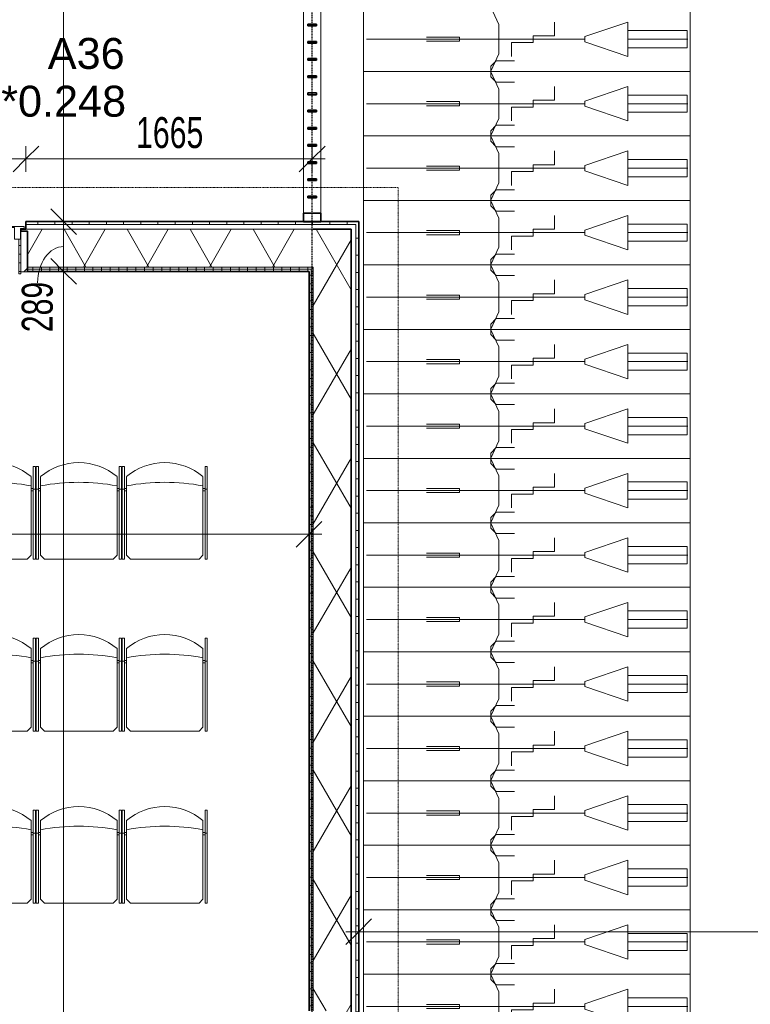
# Model space of a CAD drawing. Header units: millimetres. Extents: x -80560 to 110805, y -11020 to 52719.
# Tile 110 of 152: x 76393 to 80645, y 35387 to 41114. Entities that reach past the tile are written whole.
import ezdxf

# ---------------------------------------------------------------- set-up
doc = ezdxf.new("R2010")
doc.units = ezdxf.units.MM
for name, pattern in [('CENTER2', [20, 8, -4, 4, -4]), ('DASHDOT2', [8, 4, -2, 0, -2]), ('DASHED2-1', [3, 2, -1])]:
    doc.linetypes.add(name, pattern=pattern)
for name, color, linetype, lineweight in [('A-ANNO-DIMS', 211, 'Continuous', 9), ('A-ANNO-DIMS-100', 211, 'Continuous', 9), ('A-DETL-GENF', 92, 'Continuous', 18), ('A-GENM', 13, 'Continuous', 18), ('A-GENM-HDLN', 13, 'DASHED2-1', 18), ('A-GLAZ', 151, 'Continuous', 18), ('A-GLAZ-CWMG', 51, 'Continuous', 18), ('A-GLAZ-IDEN', 152, 'Continuous', 18), ('A-GLAZ-SILL', 1, 'Continuous', 18), ('A-WALL', 113, 'Continuous', 35), ('A-WALL-PATT', 111, 'Continuous', 35), ('I-FURN', 30, 'Continuous', 18), ('S-GRID', 1, 'Continuous', 9)]:
    doc.layers.add(name, color=color, linetype=linetype, lineweight=lineweight)
doc.styles.add('Arial', font='arial.ttf', dxfattribs={"height": 180})
doc.styles.add('Arial_6', font='arial.ttf', dxfattribs={"width": 0.7, "height": 180})
doc.dimstyles.new('n3o_1_8', dxfattribs={"dimscale": 304.8, "dimtxt": 183.646692, "dimasz": 0.492126, "dimexe": 0.246063, "dimexo": 0.0625, "dimgap": 0.032808, "dimtad": 1, "dimdec": 0, "dimdsep": 46, "dimtxsty": 'Arial_6', "dimblk1": 'OBLIQUE', "dimblk2": 'OBLIQUE', "dimsah": 1, "dimcen": 0.09, "dimdle": 0.246063, "dimazin": 0, "dimtfac": 1, "dimtdec": 4, "dimtix": 1, "dimtmove": 0, "dimatfit": 3, "dimfxl": 0.246063, "dimfxlon": 1, "dimtvp": 1, "dimtolj": 1, "dimtzin": 0, "dimarcsym": 2})
doc.dimstyles.new('n3o_1_8_2', dxfattribs={"dimscale": 304.8, "dimtxt": 183.646692, "dimasz": 0.492126, "dimexe": 0.246063, "dimexo": 0.0625, "dimgap": 0.032808, "dimtad": 1, "dimdec": 0, "dimdsep": 46, "dimtxsty": 'Arial_6', "dimblk1": 'OBLIQUE', "dimblk2": 'OBLIQUE', "dimsah": 1, "dimcen": 0.09, "dimdle": 0.246063, "dimazin": 0, "dimtfac": 1, "dimtdec": 4, "dimtix": 1, "dimtmove": 1, "dimatfit": 3, "dimfxl": 0.246063, "dimfxlon": 1, "dimtvp": 1, "dimtolj": 1, "dimtzin": 0, "dimarcsym": 2})
doc.dimstyles.new('n3o_1_8_3', dxfattribs={"dimscale": 304.8, "dimtxt": 183.646692, "dimasz": 0.492126, "dimexe": 0.246063, "dimexo": 0.0625, "dimgap": 0.032808, "dimtad": 1, "dimdec": 0, "dimdsep": 46, "dimtxsty": 'Arial_6', "dimblk1": 'OBLIQUE', "dimblk2": 'OBLIQUE', "dimsah": 1, "dimcen": 0.09, "dimdle": 0.246063, "dimazin": 0, "dimtfac": 1, "dimtdec": 4, "dimtix": 1, "dimtmove": 0, "dimatfit": 3, "dimfxl": 0.246063, "dimfxlon": 1, "dimtvp": 1, "dimtolj": 1, "dimtzin": 0, "dimarcsym": 2})
pattern_1 = [(60, (24894.82, 0), (-274.963, 158.75), []), (120, (24894.82, 0), (-274.963, -158.75), [])]
pattern_2 = [(270, (75069.32, 39895), (50, 2e-13), [])]
pattern_3 = [(180, (78321.82, 24927.75), (2e-13, -50), [])]

# ---------------------------------------------------------------- blocks, each defined once
blk = doc.blocks.new('Stacking-Chair-KI-Maestro _1_ - Seat _ Back Cushion-32528548-DO_00 begane grond')
at = {"layer": 'I-FURN'}
for p, q in [((-234.9, 280.5), (-247.6, 280.5)), ((-247.6, -259.2), (-247.6, 280.5)), ((-234.9, -259.2), (-234.9, 280.5)), ((-222.3, 258.1), (-199.9, 280.5)), ((-222.3, -199.1), (-222.3, 258.1)), ((-199.9, 280.5), (199.9, 280.5)), ((222.3, 258.1), (199.9, 280.5)), ((222.3, -199.1), (222.3, 258.1)), ((235, 280.5), (247.7, 280.5)), ((235, -259.2), (235, 280.5)), ((247.7, -259.2), (247.7, 280.5)), ((-234.9, -125.9), (-247.6, -125.9)), ((-234.9, -116.7), (-222.3, -116.7)), ((-234.9, -129.4), (-222.3, -129.4)), ((235, -116.7), (222.3, -116.7)), ((235, -129.4), (222.3, -129.4)), ((235, -125.9), (247.7, -125.9)), ((-234.9, -259.2), (-247.6, -259.2)), ((235, -259.2), (247.7, -259.2))]:
    blk.add_line(p, q, dxfattribs=at)
for centre, radius, start, end in [((0, 1041.2), 1207.5, 259.3901, 270), ((0, 1041.2), 1207.5, 270, 280.6099), ((0, 63.5), 344.1, 229.7567, 270), ((0, 63.5), 344.1, 270, 310.2433)]:
    blk.add_arc(centre, radius, start, end, dxfattribs=at)
blk = doc.blocks.new('Rectangular Mullion - 90_n3o_terreinomheining_koker_50x100-32164595-DO_00 begane grond')
at = {"layer": 'A-GLAZ-CWMG'}
for p, q in [((53150, 40082.5), (53150, 39987.5)), ((53250, 40082.5), (53250, 39987.5))]:
    blk.add_line(p, q, dxfattribs=at)
blk = doc.blocks.new('Rectangular Mullion - 90_n3o_terreinomheining_koker_50x100-32990997-DO_00 begane grond')
at = {"layer": 'A-GLAZ-CWMG', "lineweight": 35}
for p, q in [((0, 50), (-50, 50)), ((-50, 50), (-50, -50)), ((0, -50), (0, 50)), ((-50, -50), (0, -50))]:
    blk.add_line(p, q, dxfattribs=at)
blk = doc.blocks.new('Rectangular Mullion - 90_n3o_terreinomheining_koker_50x100-V113-DO_00 begane grond')
at = {"layer": 'A-GLAZ-CWMG'}
for p, q in [((53150, 40182.5), (53150, 40082.5)), ((53250, 40182.5), (53250, 40082.5))]:
    blk.add_line(p, q, dxfattribs=at)
blk = doc.blocks.new('Rectangular Mullion - 90_n3o_terreinomheining_stripstaal_10x50-32990994-DO_00 begane grond')
at = {"layer": 'A-GLAZ-CWMG', "lineweight": 35}
for p, q in [((-5, 25), (5, 25)), ((-5, -25), (-5, 25)), ((5, 25), (5, -25)), ((5, -25), (-5, -25))]:
    blk.add_line(p, q, dxfattribs=at)
blk = doc.blocks.new('00_EHA_GEN_normaal fiets_small - 00_EHA_GEN_normaal fiets_small-30428891-DO_00 begane grond')
at = {"layer": 'A-GENM'}
for p, q in [((-159.6, 218.1), (-128.3, 250)), ((-128.3, 250), (-22.6, 250)), ((-159.6, 185.5), (-159.6, 218.1)), ((-112.6, 85.2), (-159.6, 185.5)), ((-112.6, -85.2), (-112.6, 85.2)), ((210.7, 100), (210.7, 20)), ((387.8, 15), (637.8, 100)), ((637.8, 100), (637.8, -100)), ((-342.4, 12), (-534.1, 12)), ((-342.4, -12), (-342.4, 12)), ((85.6, 20), (85.6, -20)), ((210.7, 20), (85.6, 20)), ((387.8, -15), (387.8, 15)), ((638.7, 50), (981.9, 50)), ((981.9, 50), (981.9, -50)), ((-884.1, 0), (387.8, 0)), ((-884.1, 0), (387.8, 0)), ((-534.1, -12), (-342.4, -12)), ((-39.6, -20), (-39.6, -100)), ((85.6, -20), (-39.6, -20)), ((637.8, -100), (387.8, -15)), ((986.1, 0), (637.8, 0)), ((981.9, -50), (638.7, -50)), ((-159.6, -185.5), (-112.6, -85.2)), ((-159.6, -218), (-159.6, -185.5)), ((-128.3, -250), (-159.6, -218)), ((-22.6, -250), (-128.3, -250))]:
    blk.add_line(p, q, dxfattribs=at)
at = {"layer": 'A-GENM-HDLN'}
for p, q in [((-900, -187.5), (-900, 187.5)), ((1000, 187.5), (-900, 187.5)), ((1000, -187.5), (1000, 187.5)), ((-900, -187.5), (1000, -187.5))]:
    blk.add_line(p, q, dxfattribs=at)
blk = doc.blocks.new('NLRS_41_GM_WPB_spouwlat-SH_generiek_ISR - 235x38-V241-DO_00 begane grond')
at = {"layer": 'A-GENM'}
h = blk.add_hatch(dxfattribs=at)
h.set_pattern_fill('FP_81', color=256, style=0, pattern_type=2)
h.set_pattern_definition([(45, (0, 0), (-141.42136, 141.42136), [])])
h.paths.add_polyline_path([(51543.5, 39648), (51543.5, 39883), (51505.5, 39883), (51505.5, 39648)], flags=0)
for p, q in [((51543.5, 39883), (51505.5, 39883)), ((51505.5, 39883), (51505.5, 39648)), ((51543.5, 39648), (51543.5, 39883)), ((51505.5, 39648), (51543.5, 39648))]:
    blk.add_line(p, q, dxfattribs=at)
blk = doc.blocks.new('41_dagkanten_SH_generiek_ISR - 12x204_5-34295693-DO_00 begane grond')
at = {"layer": 'A-GENM'}
h = blk.add_hatch(dxfattribs=at)
h.set_pattern_fill('FP_80', color=256, style=0, pattern_type=2)
h.set_pattern_definition([(0, (0, 0), (0, 50), [])])
h.paths.add_polyline_path([(51493.5, 39635.5), (51505.5, 39635.5), (51505.5, 39840), (51503, 39840), (51503, 39838), (51493.5, 39838), (51493.5, 39749.387667)], flags=0)
for p, q in [((51493.5, 39838), (51493.5, 39635.5)), ((51505.5, 39840), (51503, 39840)), ((51505.5, 39635.5), (51505.5, 39840)), ((51493.5, 39635.5), (51505.5, 39635.5))]:
    blk.add_line(p, q, dxfattribs=at)
blk = doc.blocks.new('merk 1900 dubbele deur buitendraaiend_fietsenstalling - merk 1900 dubbele deur buitendraaiend_fietsenstalling-33163145-DO_00 begane grond')
at = {"layer": 'A-GLAZ'}
for p, q in [((-1014, 0), (-1092, 0)), ((-1092, 0), (-1092, -10)), ((-1014, -4), (-1014, 0)), ((1092, 0), (1014, 0)), ((1014, 0), (1014, -4)), ((1092, -10), (1092, 0)), ((-1092, -10), (-1070, -10)), ((-1070, -10), (-1070, -72)), ((-1036, -72), (-1036, -4)), ((-1036, -4), (-1014, -4)), ((1014, -4), (1036, -4)), ((1036, -4), (1036, -72)), ((1070, -72), (1070, -10)), ((1070, -10), (1092, -10)), ((-1070, -72), (-1036, -72)), ((1036, -72), (1070, -72))]:
    blk.add_line(p, q, dxfattribs=at)
at = {"layer": 'A-GLAZ-SILL'}
for p, q in [((-1009, 0), (-1014, 0)), ((27, 0), (-27, 0)), ((1014, 0), (1009, 0))]:
    blk.add_line(p, q, dxfattribs=at)
blk = doc.blocks.new('01_n3o_symbool_lijn_met_tekst - brandwerend_B60-31334557-DO_00 begane grond')
at = {"layer": 'A-DETL-GENF', "color": 3, "linetype": 'DASHDOT2'}
blk.add_line((0, 0), (21775, 0), dxfattribs=at)
blk = doc.blocks.new('01_n3o_symbool_lijn_met_tekst - brandwerend_B60-31334559-DO_00 begane grond')
at = {"layer": 'A-DETL-GENF', "color": 3, "linetype": 'DASHDOT2'}
blk.add_line((0, 0), (6139.5, 0), dxfattribs=at)
blk = doc.blocks.new('DIMBLOCK184-DO_00 begane grond')
at = {"layer": 'A-ANNO-DIMS-100'}
for p, q in [((76649, 47808), (76574, 47883)), ((76724, 47808), (76574, 47808)), ((76649, 47808), (76649, 39939)), ((76649, 47808), (76724, 47733)), ((76649, 47808), (76724, 47808)), ((76649, 39939), (76574, 40014)), ((76724, 39939), (76574, 39939)), ((76649, 39939), (76724, 39864)), ((76649, 39939), (76724, 39939))]:
    blk.add_line(p, q, dxfattribs=at)
at = {"layer": 'A-ANNO-DIMS-100', "color": 0, "insert": (76405.3, 43681.4), "char_height": 180, "width": 461.094, "attachment_point": 1, "rotation": 90, "line_spacing_factor": 0.941778, "style": 'Arial_6'}
blk.add_mtext('7869', dxfattribs=at)
blk = doc.blocks.new('_Oblique')
at = {"color": 0, "linetype": 'ByBlock', "lineweight": -2}
blk.add_line((-0.5, -0.5), (0.5, 0.5), dxfattribs=at)
blk = doc.blocks.new('DIMBLOCK185-DO_00 begane grond')
at = {"layer": 'A-ANNO-DIMS-100'}
for p, q in [((76649, 39939), (76574, 40014)), ((76724, 39939), (76574, 39939)), ((76649, 39939), (76649, 39650)), ((76649, 39939), (76724, 39864)), ((76649, 39939), (76724, 39939)), ((76649, 39650), (76574, 39725)), ((76724, 39650), (76574, 39650)), ((76649, 39650), (76724, 39575)), ((76649, 39650), (76724, 39650))]:
    blk.add_line(p, q, dxfattribs=at)
blk.add_ellipse((76649, 39584.2), major_axis=(0, 210.3), ratio=0.719377, start_param=0, end_param=1.570796, dxfattribs=at)
at = {"layer": 'A-ANNO-DIMS-100', "color": 0, "insert": (76405.3, 39296), "char_height": 180, "width": 345.821, "attachment_point": 1, "rotation": 90, "line_spacing_factor": 0.941778, "style": 'Arial_6'}
blk.add_mtext('289', dxfattribs=at)
blk = doc.blocks.new('DIMBLOCK186-DO_00 begane grond')
at = {"layer": 'A-ANNO-DIMS-100'}
for p, q in [((76649, 39650), (76574, 39725)), ((76724, 39650), (76574, 39650)), ((76649, 39650), (76649, 18150)), ((76649, 39650), (76724, 39575)), ((76649, 39650), (76724, 39650)), ((76649, 18150), (76574, 18225)), ((76724, 18150), (76574, 18150)), ((76649, 18150), (76724, 18075)), ((76649, 18150), (76724, 18150))]:
    blk.add_line(p, q, dxfattribs=at)
at = {"layer": 'A-ANNO-DIMS-100', "color": 0, "insert": (76405.3, 28659.8), "char_height": 180, "width": 576.368, "attachment_point": 1, "rotation": 90, "line_spacing_factor": 0.941778, "style": 'Arial_6'}
blk.add_mtext('21500', dxfattribs=at)
blk = doc.blocks.new('DIMBLOCK230-DO_00 begane grond')
at = {"layer": 'A-ANNO-DIMS-100'}
for p, q in [((71939.3, 38120.8), (72014.3, 38195.8)), ((71939.3, 38195.8), (71939.3, 38045.8)), ((71939.3, 38120.8), (71939.3, 38195.8)), ((78076.8, 38120.8), (78151.8, 38195.8)), ((78076.8, 38195.8), (78076.8, 38045.8)), ((78076.8, 38120.8), (78076.8, 38195.8)), ((71939.3, 38120.8), (71864.3, 38045.8)), ((71939.3, 38120.8), (78151.8, 38120.8)), ((78076.8, 38120.8), (78001.8, 38045.8))]:
    blk.add_line(p, q, dxfattribs=at)
at = {"layer": 'A-ANNO-DIMS-100', "color": 0, "insert": (74815.9, 38364.5), "char_height": 180, "width": 461.094, "attachment_point": 1, "line_spacing_factor": 0.941778, "style": 'Arial_6'}
blk.add_mtext('6138', dxfattribs=at)
blk = doc.blocks.new('DIMBLOCK268-DO_00 begane grond')
at = {"layer": 'A-ANNO-DIMS-100'}
for p, q in [((78365.8, 35809.7), (78440.8, 35884.7)), ((78365.8, 35884.7), (78365.8, 35734.7)), ((78365.8, 35809.7), (78365.8, 35884.7)), ((98719.8, 35809.7), (98794.8, 35884.7)), ((98719.8, 35734.7), (98719.8, 35884.7)), ((78290.8, 35809.7), (98719.8, 35809.7)), ((78365.8, 35809.7), (78290.8, 35734.7)), ((98719.8, 35809.7), (98644.8, 35734.7)), ((98719.8, 35809.7), (98719.8, 35734.7))]:
    blk.add_line(p, q, dxfattribs=at)
at = {"layer": 'A-ANNO-DIMS-100', "color": 0, "insert": (88302.7, 36053.3), "char_height": 180, "width": 576.368, "attachment_point": 1, "line_spacing_factor": 0.941778, "style": 'Arial_6'}
blk.add_mtext('20354', dxfattribs=at)
blk = doc.blocks.new('DIMBLOCK654-DO_00 begane grond')
at = {"layer": 'A-ANNO-DIMS-100'}
for p, q in [((74225.8, 40303.5), (74300.8, 40378.5)), ((74225.8, 40228.5), (74225.8, 40378.5)), ((76429.8, 40303.5), (76504.8, 40378.5)), ((76429.8, 40228.5), (76429.8, 40378.5)), ((74225.8, 40303.5), (74150.8, 40228.5)), ((74225.8, 40303.5), (76429.8, 40303.5)), ((74225.8, 40303.5), (74225.8, 40228.5)), ((76429.8, 40303.5), (76354.8, 40228.5)), ((76429.8, 40303.5), (76429.8, 40228.5))]:
    blk.add_line(p, q, dxfattribs=at)
at = {"layer": 'A-ANNO-DIMS-100', "color": 0, "insert": (75135.7, 40547.2), "char_height": 180, "width": 461.094, "attachment_point": 1, "line_spacing_factor": 0.941778, "style": 'Arial_6'}
blk.add_mtext('2204', dxfattribs=at)
blk = doc.blocks.new('DIMBLOCK655-DO_00 begane grond')
at = {"layer": 'A-ANNO-DIMS-100'}
for p, q in [((76429.8, 40303.5), (76504.8, 40378.5)), ((76429.8, 40228.5), (76429.8, 40378.5)), ((78094.8, 40303.5), (78169.8, 40378.5)), ((78094.8, 40378.5), (78094.8, 40228.5)), ((78094.8, 40303.5), (78094.8, 40378.5)), ((76429.8, 40303.5), (76354.8, 40228.5)), ((76429.8, 40303.5), (78169.8, 40303.5)), ((76429.8, 40303.5), (76429.8, 40228.5)), ((78094.8, 40303.5), (78019.8, 40228.5))]:
    blk.add_line(p, q, dxfattribs=at)
at = {"layer": 'A-ANNO-DIMS-100', "color": 0, "insert": (77070.2, 40547.2), "char_height": 180, "width": 461.094, "attachment_point": 1, "line_spacing_factor": 0.941778, "style": 'Arial_6'}
blk.add_mtext('1665', dxfattribs=at)

msp = doc.modelspace()

# ---------------------------------------------------------------- hatches: boundary and pattern name
at = {"layer": 'A-WALL-PATT', "lineweight": 18}
h = msp.add_hatch(dxfattribs=at)
h.set_pattern_fill('FP_227', color=256, angle=-270, style=0, pattern_type=2)
h.set_pattern_definition([(270, (77397.82, 39939), (100, 6e-15), [])])
h.paths.add_polyline_path([(78365.8, 39923), (78365.8, 39939), (76429.8, 39939), (76429.8, 39923), (78349.8, 39923)], flags=0)
h = msp.add_hatch(dxfattribs=at)
h.set_pattern_fill('FP_226', color=256, angle=90, style=0, pattern_type=2)
h.set_pattern_definition([(180, (78365.82, 24943.5), (5e-13, -100), [])])
h.paths.add_polyline_path([(78365.8, 9992), (78365.8, 39923), (78349.8, 39923), (78349.8, 9992)], flags=0)
h = msp.add_hatch(dxfattribs=at)
h.set_pattern_fill('FP_2', color=256, style=0, pattern_type=2)
h.set_pattern_definition(pattern_1)
h.paths.add_polyline_path([(78089.3, 39675), (78101.8, 39675), (78101.8, 39895), (76400.3, 39895), (76400.3, 39883), (76438.3, 39883), (76438.3, 39675), (78076.8, 39675)], flags=0)
h.paths.add_polyline_path([(74186.5, 39675), (74212.3, 39675), (74212.3, 39883), (74250.3, 39883), (74250.3, 39895), (72184.3, 39895), (72184.3, 39675), (73599.1, 39675)], flags=0)
h = msp.add_hatch(dxfattribs=at)
h.set_pattern_fill('FP_2', color=256, style=0, pattern_type=2)
h.set_pattern_definition(pattern_1)
h.paths.add_polyline_path([(78321.8, 9960.5), (78321.8, 39895), (78101.8, 39895), (78101.8, 35350), (78231.9, 35349.1), (78240.4, 35345.6), (78244.8, 35335), (78244, 35062.9), (78240.4, 35054.4), (78229.8, 35050), (78101.8, 35050), (78101.8, 29050), (78234.5, 29049.3), (78241.3, 29046.5), (78244.8, 29038), (78244.1, 28760.3), (78241.3, 28753.5), (78232.8, 28750), (78101.8, 28750), (78101.8, 22750), (78231.9, 22749.1), (78240.4, 22745.6), (78244.8, 22735), (78244, 22462.9), (78240.4, 22454.4), (78229.8, 22450), (78101.8, 22450), (78101.8, 10300), (78234.5, 10299.3), (78241.3, 10296.5), (78244.8, 10288), (78244.1, 10010.3), (78241.3, 10003.5), (78232.8, 10000), (78101.8, 10000), (78101.8, 9960.5), (78297.9, 9960.5)], flags=0)
h = msp.add_hatch(dxfattribs=at)
h.set_pattern_fill('FP_90', color=256, angle=-270, style=0, pattern_type=2)
h.set_pattern_definition(pattern_2)
h.paths.add_polyline_path([(76438.3, 39650), (78076.8, 39650), (78076.8, 39662.5), (76438.3, 39662.5)], flags=0)
h.paths.add_polyline_path([(74212.3, 39650), (74212.3, 39662.5), (71951.8, 39662.5), (71951.8, 39650), (74186.5, 39650)], flags=0)
h = msp.add_hatch(dxfattribs=at)
h.set_pattern_fill('FP_90', color=256, angle=-270, style=0, pattern_type=2)
h.set_pattern_definition(pattern_2)
h.paths.add_polyline_path([(76535.8, 39662.5), (78089.3, 39662.5), (78089.3, 39675), (76438.3, 39675), (76438.3, 39662.5)], flags=0)
h.paths.add_polyline_path([(74212.3, 39662.5), (74212.3, 39675), (71964.3, 39675), (71964.3, 39662.5), (74186.5, 39662.5)], flags=0)
h = msp.add_hatch(dxfattribs=at)
h.set_pattern_fill('FP_158', color=256, angle=90, style=0, pattern_type=2)
h.set_pattern_definition(pattern_3)
h.paths.add_polyline_path([(78076.8, 9960.5), (78089.3, 9960.5), (78089.3, 10000), (78076.8, 10000)], flags=0)
h.paths.add_polyline_path([(78089.3, 10300), (78089.3, 17725), (78076.8, 17725), (78076.8, 10300), (78088.8, 10300)], flags=0)
h.paths.add_polyline_path([(78089.3, 17800), (78089.3, 17970), (78076.8, 17970), (78076.8, 17800)], flags=0)
h.paths.add_polyline_path([(78076.8, 18125), (78089.3, 18125), (78089.3, 22450), (78076.8, 22450), (78076.8, 18137.5)], flags=0)
h.paths.add_polyline_path([(78079.5, 22750), (78089.3, 22750), (78089.3, 28750), (78076.8, 28750), (78076.8, 22750)], flags=0)
h.paths.add_polyline_path([(78089.3, 29050), (78089.3, 35050), (78076.8, 35050), (78076.8, 29050), (78083.2, 29050)], flags=0)
h.paths.add_polyline_path([(78089.3, 35350), (78089.3, 39662.5), (78076.8, 39662.5), (78076.8, 35350), (78086.8, 35350)], flags=0)
h = msp.add_hatch(dxfattribs=at)
h.set_pattern_fill('FP_158', color=256, angle=90, style=0, pattern_type=2)
h.set_pattern_definition(pattern_3)
h.paths.add_polyline_path([(78089.3, 9960.5), (78101.8, 9960.5), (78101.8, 10000), (78089.3, 10000)], flags=0)
h.paths.add_polyline_path([(78101.8, 10300), (78101.8, 17750), (78089.3, 17750), (78089.3, 10300), (78101.3, 10300)], flags=0)
h.paths.add_polyline_path([(78089.3, 17800), (78101.8, 17800), (78101.8, 17970), (78089.3, 17970), (78089.3, 17920.7)], flags=0)
h.paths.add_polyline_path([(78101.8, 18125), (78101.8, 22450), (78089.3, 22450), (78089.3, 18125)], flags=0)
h.paths.add_polyline_path([(78099.1, 22750), (78101.8, 22750), (78101.8, 28750), (78089.3, 28750), (78089.3, 22750), (78094.8, 22750)], flags=0)
h.paths.add_polyline_path([(78095.5, 29050), (78101.8, 29050), (78101.8, 35050), (78089.3, 35050), (78089.3, 29050), (78094.8, 29050)], flags=0)
h.paths.add_polyline_path([(78091.8, 35350), (78101.8, 35350), (78101.8, 39675), (78089.3, 39675), (78089.3, 35350)], flags=0)

# ---------------------------------------------------------------- linework, layer by layer
at = {"layer": 'A-WALL'}
for p, q in [((78365.8, 39939), (76429.8, 39939)), ((76429.8, 39939), (76429.8, 39895)), ((78365.8, 9992), (78365.8, 39939)), ((76429.8, 39895), (76400.3, 39895)), ((76400.3, 39895), (76400.3, 39883)), ((76400.3, 39883), (76438.3, 39883)), ((76438.3, 39883), (76438.3, 39650)), ((78321.8, 39895), (78101.8, 39895)), ((78321.8, 9701), (78321.8, 39895)), ((76438.3, 39650), (78076.8, 39650)), ((78076.8, 39650), (78076.8, 35350))]:
    msp.add_line(p, q, dxfattribs=at)
at = {"layer": 'A-WALL', "lineweight": 18}
for p, q in [((76429.8, 39923), (78349.8, 39923)), ((78349.8, 39923), (78349.8, 9976)), ((76397.8, 39895), (76400.3, 39895)), ((76429.8, 39895), (78101.8, 39895)), ((78101.8, 39675), (76438.3, 39675)), ((76438.3, 39662.5), (78089.3, 39662.5)), ((78089.3, 39662.5), (78089.3, 35350)), ((78101.8, 39675), (78101.8, 35350))]:
    msp.add_line(p, q, dxfattribs=at)
at = {"layer": 'S-GRID', "linetype": 'CENTER2', "lineweight": 25}
msp.add_line((78094.8, 4383.3), (78094.8, 52119.1), dxfattribs=at)

# ---------------------------------------------------------------- block references
at = {"layer": 'A-DETL-GENF', "color": 3, "linetype": 'DASHDOT2'}
msp.add_blockref('01_n3o_symbool_lijn_met_tekst - brandwerend_B60-31334559-DO_00 begane grond', (72455.3, 40137.5), dxfattribs=at)
at = {"layer": 'A-DETL-GENF', "color": 3, "linetype": 'DASHDOT2', "rotation": 90}
msp.add_blockref('01_n3o_symbool_lijn_met_tekst - brandwerend_B60-31334557-DO_00 begane grond', (78594.8, 18362.5), dxfattribs=at)
at = {"layer": 'A-GENM'}
for name, p in [('00_EHA_GEN_normaal fiets_small - 00_EHA_GEN_normaal fiets_small-30428891-DO_00 begane grond', (79294.8, 41000)), ('00_EHA_GEN_normaal fiets_small - 00_EHA_GEN_normaal fiets_small-30428891-DO_00 begane grond', (79294.8, 40625)), ('00_EHA_GEN_normaal fiets_small - 00_EHA_GEN_normaal fiets_small-30428891-DO_00 begane grond', (79294.8, 40250)), ('00_EHA_GEN_normaal fiets_small - 00_EHA_GEN_normaal fiets_small-30428891-DO_00 begane grond', (79294.8, 39875)), ('NLRS_41_GM_WPB_spouwlat-SH_generiek_ISR - 235x38-V241-DO_00 begane grond', (24894.8, 0)), ('41_dagkanten_SH_generiek_ISR - 12x204_5-34295693-DO_00 begane grond', (24894.8, 0)), ('00_EHA_GEN_normaal fiets_small - 00_EHA_GEN_normaal fiets_small-30428891-DO_00 begane grond', (79294.8, 39500)), ('00_EHA_GEN_normaal fiets_small - 00_EHA_GEN_normaal fiets_small-30428891-DO_00 begane grond', (79294.8, 39125)), ('00_EHA_GEN_normaal fiets_small - 00_EHA_GEN_normaal fiets_small-30428891-DO_00 begane grond', (79294.8, 38750)), ('00_EHA_GEN_normaal fiets_small - 00_EHA_GEN_normaal fiets_small-30428891-DO_00 begane grond', (79294.8, 38375)), ('00_EHA_GEN_normaal fiets_small - 00_EHA_GEN_normaal fiets_small-30428891-DO_00 begane grond', (79294.8, 38000)), ('00_EHA_GEN_normaal fiets_small - 00_EHA_GEN_normaal fiets_small-30428891-DO_00 begane grond', (79294.8, 37625)), ('00_EHA_GEN_normaal fiets_small - 00_EHA_GEN_normaal fiets_small-30428891-DO_00 begane grond', (79294.8, 37250)), ('00_EHA_GEN_normaal fiets_small - 00_EHA_GEN_normaal fiets_small-30428891-DO_00 begane grond', (79294.8, 36875)), ('00_EHA_GEN_normaal fiets_small - 00_EHA_GEN_normaal fiets_small-30428891-DO_00 begane grond', (79294.8, 36500)), ('00_EHA_GEN_normaal fiets_small - 00_EHA_GEN_normaal fiets_small-30428891-DO_00 begane grond', (79294.8, 36125)), ('00_EHA_GEN_normaal fiets_small - 00_EHA_GEN_normaal fiets_small-30428891-DO_00 begane grond', (79294.8, 35750)), ('00_EHA_GEN_normaal fiets_small - 00_EHA_GEN_normaal fiets_small-30428891-DO_00 begane grond', (79294.8, 35375))]:
    msp.add_blockref(name, p, dxfattribs=at)
at = {"layer": 'A-GLAZ'}
msp.add_blockref('merk 1900 dubbele deur buitendraaiend_fietsenstalling - merk 1900 dubbele deur buitendraaiend_fietsenstalling-33163145-DO_00 begane grond', (75327.8, 39910), dxfattribs=at)
at = {"layer": 'A-GLAZ-CWMG'}
for name, p in [('Rectangular Mullion - 90_n3o_terreinomheining_koker_50x100-V113-DO_00 begane grond', (24894.8, 1000)), ('Rectangular Mullion - 90_n3o_terreinomheining_koker_50x100-V113-DO_00 begane grond', (24894.8, 900)), ('Rectangular Mullion - 90_n3o_terreinomheining_koker_50x100-V113-DO_00 begane grond', (24894.8, 800)), ('Rectangular Mullion - 90_n3o_terreinomheining_koker_50x100-V113-DO_00 begane grond', (24894.8, 700)), ('Rectangular Mullion - 90_n3o_terreinomheining_koker_50x100-V113-DO_00 begane grond', (24894.8, 600)), ('Rectangular Mullion - 90_n3o_terreinomheining_koker_50x100-V113-DO_00 begane grond', (24894.8, 500)), ('Rectangular Mullion - 90_n3o_terreinomheining_koker_50x100-V113-DO_00 begane grond', (24894.8, 400)), ('Rectangular Mullion - 90_n3o_terreinomheining_koker_50x100-V113-DO_00 begane grond', (24894.8, 300)), ('Rectangular Mullion - 90_n3o_terreinomheining_koker_50x100-V113-DO_00 begane grond', (24894.8, 200)), ('Rectangular Mullion - 90_n3o_terreinomheining_koker_50x100-V113-DO_00 begane grond', (24894.8, 100)), ('Rectangular Mullion - 90_n3o_terreinomheining_koker_50x100-V113-DO_00 begane grond', (24894.8, 0)), ('Rectangular Mullion - 90_n3o_terreinomheining_koker_50x100-32164595-DO_00 begane grond', (24894.8, 0))]:
    msp.add_blockref(name, p, dxfattribs=at)
at = {"layer": 'A-GLAZ-CWMG', "extrusion": (0, 0, -1), "rotation": 90.00000000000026}
for p in [(-78094.8, 41082.5), (-78094.8, 40982.5), (-78094.8, 40882.5), (-78094.8, 40782.5), (-78094.8, 40682.5), (-78094.8, 40582.5), (-78094.8, 40482.5), (-78094.8, 40382.5), (-78094.8, 40282.5), (-78094.8, 40182.5), (-78094.8, 40082.5)]:
    msp.add_blockref('Rectangular Mullion - 90_n3o_terreinomheining_stripstaal_10x50-32990994-DO_00 begane grond', p, dxfattribs=at)
at = {"layer": 'A-GLAZ-CWMG', "rotation": 269.9999999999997}
msp.add_blockref('Rectangular Mullion - 90_n3o_terreinomheining_koker_50x100-32990997-DO_00 begane grond', (78094.8, 39937.5), dxfattribs=at)
at = {"layer": 'I-FURN', "rotation": 180}
for p in [(76237.1, 38256.9), (76737.1, 38256.9), (77237.1, 38256.9), (76237.1, 37256.9), (76737.1, 37256.9), (77237.1, 37256.9), (76237.1, 36256.9), (76737.1, 36256.9), (77237.1, 36256.9)]:
    msp.add_blockref('Stacking-Chair-KI-Maestro _1_ - Seat _ Back Cushion-32528548-DO_00 begane grond', p, dxfattribs=at)

# ---------------------------------------------------------------- texts
at = {"layer": 'A-GLAZ-IDEN', "lineweight": 9, "char_height": 180, "attachment_point": 1, "style": 'Arial'}
for s, insert, width in [('A36', (76556.6, 41007.4), 537.131), ('*0.248', (76285.4, 40729.6), 865.822)]:
    msp.add_mtext(s, dxfattribs=dict(at, insert=insert, width=width))

# ---------------------------------------------------------------- dimensions: what is measured, and where the dimension line sits
at = {"layer": 'A-ANNO-DIMS'}
for base, p1, p2, override, picture, middle in [((76649, 39939), (76724, 47808), (76724, 39939), {"dimpost": '<>', "dimfxl": 7869}, 'DIMBLOCK184-DO_00 begane grond', (76547.1, 43873.5)), ((76649, 18150), (76724, 39650), (76724, 18150), {"dimpost": '<>', "dimfxl": 21500}, 'DIMBLOCK186-DO_00 begane grond', (76547.1, 28900))]:
    dim = msp.add_linear_dim(base=base, p1=p1, p2=p2, angle=90, dimstyle='n3o_1_8', override=override, dxfattribs=at)
    dim.commit()
    dim.dimension.update_dxf_attribs({"geometry": picture, "text_midpoint": middle})
for base, p1, p2, dimstyle, override, picture, middle in [((76429.8, 40303.5), (74225.8, 40228.5), (76429.8, 40228.5), 'n3o_1_8_3', {"dimpost": '<>', "dimfxl": 2204}, 'DIMBLOCK654-DO_00 begane grond', (75327.8, 40405.4)), ((78094.8, 40303.5), (76429.8, 40228.5), (78094.8, 40378.5), 'n3o_1_8_3', {"dimpost": '<>', "dimfxl": 1671.743102}, 'DIMBLOCK655-DO_00 begane grond', (77262.3, 40405.4)), ((78076.8189632, 38120.8340372), (71939.3189632, 38195.8340372), (78076.8189632, 38195.8340372), 'n3o_1_8', {"dimpost": '<>', "dimfxl": 6137.5}, 'DIMBLOCK230-DO_00 begane grond', (75008.0689632, 38222.7985671)), ((98719.8, 35809.7), (78365.8, 35884.7), (98719.8, 35734.7), 'n3o_1_8', {"dimpost": '<>', "dimfxl": 20354.552709}, 'DIMBLOCK268-DO_00 begane grond', (88542.8, 35911.6))]:
    dim = msp.add_linear_dim(base=base, p1=p1, p2=p2, dimstyle=dimstyle, override=override, dxfattribs=at)
    dim.commit()
    dim.dimension.update_dxf_attribs({"geometry": picture, "text_midpoint": middle})
dim = msp.add_linear_dim(base=(76649, 39650), p1=(76724, 39939), p2=(76724, 39650), angle=90, dimstyle='n3o_1_8_2', override={"dimpost": '<>', "dimfxl": 289}, dxfattribs=at)
dim.commit()
dim.dimension.update_dxf_attribs({"geometry": 'DIMBLOCK185-DO_00 begane grond', "text_midpoint": (76525.3, 39469), "dimtype": 160, "text_rotation": 90})

doc.saveas('drawing.dxf')
